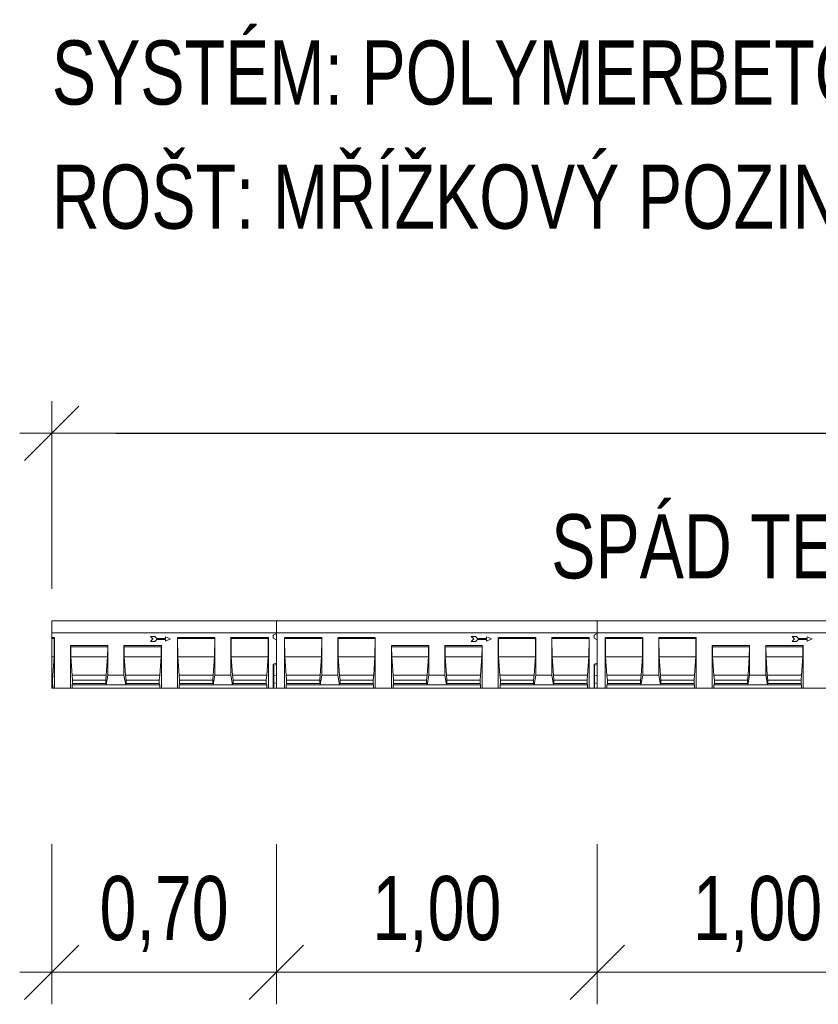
# Model space of a CAD drawing. Header units: metres. Extents: x 132658.5 to 132700.5, y 77167.9 to 77197.6.
# Tile 11 of 23: x 132661.3 to 132663.8, y 77187.1 to 77190.2. Entities that reach past the tile are written whole.
import ezdxf
from ezdxf.enums import TextEntityAlignment as Align

# ---------------------------------------------------------------- set-up
doc = ezdxf.new("R2010")
doc.units = ezdxf.units.M
doc.header["$MEASUREMENT"] = 0
doc.layers.get('0').update_dxf_attribs({"lineweight": 13})
doc.layers.get('DEFPOINTS').update_dxf_attribs({"lineweight": 0})
for name, color, linetype, lineweight in [('DUENN', 4, 'Continuous', 0), ('DUENN-18', 94, 'Continuous', 0), ('KOTY', 7, 'Continuous', 13), ('KRESBA', 6, 'Continuous', 0), ('SICHTBAR', 7, 'Continuous', 0)]:
    doc.layers.add(name, color=color, linetype=linetype, lineweight=lineweight)
doc.styles.add('STYLE-ARIAL', font='arial.ttf')
doc.styles.add('STYLE-ARIAL_CE_-TTF', font='Arial CE -ttf.shx')
doc.dimstyles.new('250', dxfattribs={"dimtxt": 0.5, "dimasz": 0.5, "dimexe": 0.25, "dimexo": 0.25, "dimgap": 0.25, "dimtad": 1, "dimdec": 0, "dimlfac": 1000, "dimdsep": 46, "dimtxsty": 'STYLE-ARIAL_CE_-TTF', "dimblk": 'KOTA_ZN250_1.0', "dimcen": 0, "dimadec": 4, "dimazin": 3, "dimtfac": 1, "dimtdec": 0, "dimtofl": 0, "dimtmove": 2, "dimatfit": 1, "dimldrblk": 'OBLIQUE', "dimfxl": 0, "dimfrac": 2, "dimtolj": 1, "dimarcsym": 0})

# ---------------------------------------------------------------- blocks, each defined once
blk = doc.blocks.new('KOTA_ZN250')
at = {"color": 0, "linetype": 'ByBlock', "lineweight": -2, "ltscale": 0.25}
for p, q in [((0, -0.25), (0, 0.25)), ((0.2121, 0.2121), (-0.2121, -0.2121)), ((-0.25, 0), (0.25, 0))]:
    blk.add_line(p, q, dxfattribs=at)
blk = doc.blocks.new('KOTA_ZN250_1.0')
blk.add_line((0, 0), (-1, 0))
at = {"layer": 'KOTY', "ltscale": 0.25}
for p, q in [((0, -0.5), (0, 0.5)), ((0.424, 0.424), (-0.424, -0.424)), ((-0.5, 0), (0.5, 0))]:
    blk.add_line(p, q, dxfattribs=at)
blk = doc.blocks.new('*D111')
at = {"layer": 'DEFPOINTS', "color": 0, "linetype": 'Continuous', "lineweight": 13}
for p in [(132667.1499, 77188.8924), (132661.4499, 77188.308), (132667.1499, 77188.308)]:
    blk.add_point(p, dxfattribs=at)
at = {"layer": 'KOTY', "linetype": 'Continuous'}
for p, q in [((132661.4499, 77188.408), (132661.4499, 77188.9924)), ((132667.1499, 77188.408), (132667.1499, 77188.9924))]:
    blk.add_line(p, q, dxfattribs=at)
at = {"layer": 'KOTY', "color": 0, "linetype": 'Continuous', "lineweight": -2}
blk.add_line((132661.6499, 77188.8924), (132666.9499, 77188.8924), dxfattribs=at)
at = {"layer": 'KOTY', "color": 0, "linetype": 'Continuous', "lineweight": -2, "xscale": 0.2, "yscale": 0.2, "zscale": 0.2, "rotation": 180}
blk.add_blockref('KOTA_ZN250_1.0', (132661.4499, 77188.8924), dxfattribs=at)
at = {"layer": 'KOTY', "color": 0, "linetype": 'Continuous', "lineweight": -2, "xscale": 0.2, "yscale": 0.2, "zscale": 0.2}
blk.add_blockref('KOTA_ZN250_1.0', (132667.1499, 77188.8924), dxfattribs=at)
at = {"layer": 'KOTY', "color": 0, "linetype": 'Continuous', "lineweight": 13, "insert": (132664.2999, 77189.1126), "char_height": 0.2, "attachment_point": 5, "style": 'STYLE-ARIAL'}
blk.add_mtext('\\A1;\\H1x;\\W0.74;5,70', dxfattribs=at)
blk = doc.blocks.new('_Oblique')
at = {"color": 0, "linetype": 'ByBlock', "lineweight": -2}
blk.add_line((0.5, 0.5), (-0.5, -0.5), dxfattribs=at)

msp = doc.modelspace()

# ---------------------------------------------------------------- linework, layer by layer
at = {"color": 7, "lineweight": 0, "ltscale": 0.25}
msp.add_line((132661.4499, 77188.098), (132661.4499, 77188.308), dxfattribs=at)
at = {"layer": 'DUENN', "color": 7, "lineweight": 0, "ltscale": 0.001}
for p, q in [((132661.7709, 77188.2593), (132661.7572, 77188.2593)), ((132661.7572, 77188.2593), (132661.7651, 77188.2515)), ((132661.7651, 77188.2515), (132661.7572, 77188.2436)), ((132661.7572, 77188.2436), (132661.7709, 77188.2436)), ((132661.7772, 77188.253), (132661.7709, 77188.2593)), ((132661.7709, 77188.2436), (132661.7772, 77188.2499)), ((132661.8045, 77188.253), (132661.7772, 77188.253)), ((132661.7772, 77188.2499), (132661.8045, 77188.2499)), ((132661.8202, 77188.2515), (132661.8045, 77188.2583)), ((132661.8045, 77188.2583), (132661.8045, 77188.253)), ((132661.8045, 77188.2446), (132661.8202, 77188.2515)), ((132661.8045, 77188.2499), (132661.8045, 77188.2446)), ((132662.7709, 77188.2593), (132662.7572, 77188.2593)), ((132662.7572, 77188.2593), (132662.7651, 77188.2515)), ((132662.7651, 77188.2515), (132662.7572, 77188.2436)), ((132662.7572, 77188.2436), (132662.7709, 77188.2436)), ((132662.7772, 77188.253), (132662.7709, 77188.2593)), ((132662.7709, 77188.2436), (132662.7772, 77188.2499)), ((132662.8045, 77188.253), (132662.7772, 77188.253)), ((132662.7772, 77188.2499), (132662.8045, 77188.2499)), ((132662.8202, 77188.2515), (132662.8045, 77188.2583)), ((132662.8045, 77188.2583), (132662.8045, 77188.253)), ((132662.8045, 77188.2446), (132662.8202, 77188.2515)), ((132662.8045, 77188.2499), (132662.8045, 77188.2446)), ((132663.7709, 77188.2593), (132663.7572, 77188.2593)), ((132663.7572, 77188.2593), (132663.7651, 77188.2515)), ((132663.7651, 77188.2515), (132663.7572, 77188.2436)), ((132663.7572, 77188.2436), (132663.7709, 77188.2436)), ((132663.7772, 77188.253), (132663.7709, 77188.2593)), ((132663.7709, 77188.2436), (132663.7772, 77188.2499)), ((132663.8045, 77188.253), (132663.7772, 77188.253)), ((132663.7772, 77188.2499), (132663.8045, 77188.2499)), ((132663.8202, 77188.2515), (132663.8045, 77188.2583)), ((132663.8045, 77188.2583), (132663.8045, 77188.253)), ((132663.8045, 77188.2446), (132663.8202, 77188.2515)), ((132663.8045, 77188.2499), (132663.8045, 77188.2446))]:
    msp.add_line(p, q, dxfattribs=at)
at = {"layer": 'DUENN-18', "color": 7, "linetype": 'Continuous', "lineweight": 0, "ltscale": 0.001}
for p, q in [((132661.4583, 77188.256), (132661.4499, 77188.256)), ((132661.4499, 77188.253), (132661.4577, 77188.253)), ((132661.4577, 77188.253), (132661.4572, 77188.1955)), ((132661.4583, 77188.256), (132661.4577, 77188.253)), ((132661.4583, 77188.256), (132661.4583, 77188.098)), ((132661.5083, 77188.098), (132661.5083, 77188.231)), ((132661.5083, 77188.231), (132661.509, 77188.2266)), ((132661.5083, 77188.231), (132661.6249, 77188.231)), ((132661.6242, 77188.2266), (132661.6249, 77188.231)), ((132661.6249, 77188.231), (132661.6249, 77188.138)), ((132661.6749, 77188.138), (132661.6749, 77188.231)), ((132661.6749, 77188.231), (132661.6757, 77188.2266)), ((132661.6749, 77188.231), (132661.7916, 77188.231)), ((132661.7908, 77188.2266), (132661.7916, 77188.231)), ((132661.7916, 77188.231), (132661.7916, 77188.098)), ((132661.9583, 77188.256), (132661.8416, 77188.256)), ((132661.8421, 77188.253), (132661.8416, 77188.256)), ((132661.8416, 77188.098), (132661.8416, 77188.256)), ((132661.8421, 77188.253), (132661.9578, 77188.253)), ((132661.8427, 77188.1955), (132661.8421, 77188.253)), ((132661.9578, 77188.253), (132661.9572, 77188.1955)), ((132661.9583, 77188.256), (132661.9578, 77188.253)), ((132661.9583, 77188.138), (132661.9583, 77188.256)), ((132662.1249, 77188.256), (132662.0083, 77188.256)), ((132662.0088, 77188.253), (132662.0083, 77188.256)), ((132662.0083, 77188.138), (132662.0083, 77188.256)), ((132662.0088, 77188.253), (132662.1244, 77188.253)), ((132662.0093, 77188.1955), (132662.0088, 77188.253)), ((132662.1244, 77188.253), (132662.1239, 77188.1955)), ((132662.1249, 77188.256), (132662.1244, 77188.253)), ((132662.1249, 77188.098), (132662.1249, 77188.256)), ((132662.2916, 77188.256), (132662.1749, 77188.256)), ((132662.1755, 77188.253), (132662.1749, 77188.256)), ((132662.1749, 77188.098), (132662.1749, 77188.256)), ((132662.1755, 77188.253), (132662.2911, 77188.253)), ((132662.176, 77188.1955), (132662.1755, 77188.253)), ((132662.2911, 77188.253), (132662.2905, 77188.1955)), ((132662.2916, 77188.256), (132662.2911, 77188.253)), ((132662.2916, 77188.256), (132662.2916, 77188.138)), ((132662.4583, 77188.256), (132662.3416, 77188.256)), ((132662.3421, 77188.253), (132662.3416, 77188.256)), ((132662.3416, 77188.138), (132662.3416, 77188.256)), ((132662.3421, 77188.253), (132662.4577, 77188.253)), ((132662.3427, 77188.1955), (132662.3421, 77188.253)), ((132662.4577, 77188.253), (132662.4572, 77188.1955)), ((132662.4583, 77188.256), (132662.4577, 77188.253)), ((132662.4583, 77188.256), (132662.4583, 77188.098)), ((132662.5083, 77188.098), (132662.5083, 77188.231)), ((132662.5083, 77188.231), (132662.509, 77188.2266)), ((132662.5083, 77188.231), (132662.6249, 77188.231)), ((132662.6242, 77188.2266), (132662.6249, 77188.231)), ((132662.6249, 77188.231), (132662.6249, 77188.138)), ((132662.6749, 77188.138), (132662.6749, 77188.231)), ((132662.6749, 77188.231), (132662.6757, 77188.2266)), ((132662.6749, 77188.231), (132662.7916, 77188.231)), ((132662.7908, 77188.2266), (132662.7916, 77188.231)), ((132662.7916, 77188.231), (132662.7916, 77188.098)), ((132662.9583, 77188.256), (132662.8416, 77188.256)), ((132662.8421, 77188.253), (132662.8416, 77188.256)), ((132662.8416, 77188.098), (132662.8416, 77188.256)), ((132662.8421, 77188.253), (132662.9577, 77188.253)), ((132662.8427, 77188.1955), (132662.8421, 77188.253)), ((132662.9577, 77188.253), (132662.9572, 77188.1955)), ((132662.9583, 77188.256), (132662.9577, 77188.253)), ((132662.9583, 77188.138), (132662.9583, 77188.256)), ((132663.1249, 77188.256), (132663.0083, 77188.256)), ((132663.0088, 77188.253), (132663.0083, 77188.256)), ((132663.0083, 77188.138), (132663.0083, 77188.256)), ((132663.0088, 77188.253), (132663.1244, 77188.253)), ((132663.0093, 77188.1955), (132663.0088, 77188.253)), ((132663.1244, 77188.253), (132663.1239, 77188.1955)), ((132663.1249, 77188.256), (132663.1244, 77188.253)), ((132663.1249, 77188.098), (132663.1249, 77188.256)), ((132663.2916, 77188.256), (132663.1749, 77188.256)), ((132663.1755, 77188.253), (132663.1749, 77188.256)), ((132663.1749, 77188.098), (132663.1749, 77188.256)), ((132663.1755, 77188.253), (132663.2911, 77188.253)), ((132663.176, 77188.1955), (132663.1755, 77188.253)), ((132663.2911, 77188.253), (132663.2905, 77188.1955)), ((132663.2916, 77188.256), (132663.2911, 77188.253)), ((132663.2916, 77188.256), (132663.2916, 77188.138)), ((132663.4583, 77188.256), (132663.3416, 77188.256)), ((132663.3421, 77188.253), (132663.3416, 77188.256)), ((132663.3416, 77188.138), (132663.3416, 77188.256)), ((132663.3421, 77188.253), (132663.4577, 77188.253)), ((132663.3426, 77188.1955), (132663.3421, 77188.253)), ((132663.4577, 77188.253), (132663.4572, 77188.1955)), ((132663.4583, 77188.256), (132663.4577, 77188.253)), ((132663.4583, 77188.256), (132663.4583, 77188.098)), ((132663.5083, 77188.098), (132663.5083, 77188.231)), ((132663.5083, 77188.231), (132663.509, 77188.2266)), ((132663.5083, 77188.231), (132663.6249, 77188.231)), ((132663.6242, 77188.2266), (132663.6249, 77188.231)), ((132663.6249, 77188.231), (132663.6249, 77188.138)), ((132663.6749, 77188.138), (132663.6749, 77188.231)), ((132663.6749, 77188.231), (132663.6757, 77188.2266)), ((132663.6749, 77188.231), (132663.7916, 77188.231)), ((132663.7908, 77188.2266), (132663.7916, 77188.231)), ((132663.7916, 77188.231), (132663.7916, 77188.098)), ((132661.5093, 77188.1955), (132661.509, 77188.2266)), ((132661.509, 77188.2266), (132661.6242, 77188.2266)), ((132661.6242, 77188.2266), (132661.6239, 77188.1955)), ((132661.676, 77188.1955), (132661.6757, 77188.2266)), ((132661.6757, 77188.2266), (132661.7908, 77188.2266)), ((132661.7908, 77188.2266), (132661.7906, 77188.1955)), ((132662.5093, 77188.1955), (132662.509, 77188.2266)), ((132662.509, 77188.2266), (132662.6242, 77188.2266)), ((132662.6242, 77188.2266), (132662.6239, 77188.1955)), ((132662.676, 77188.1955), (132662.6757, 77188.2266)), ((132662.6757, 77188.2266), (132662.7908, 77188.2266)), ((132662.7908, 77188.2266), (132662.7905, 77188.1955)), ((132663.5093, 77188.1955), (132663.509, 77188.2266)), ((132663.509, 77188.2266), (132663.6242, 77188.2266)), ((132663.6242, 77188.2266), (132663.6239, 77188.1955)), ((132663.676, 77188.1955), (132663.6757, 77188.2266)), ((132663.6757, 77188.2266), (132663.7908, 77188.2266)), ((132663.7908, 77188.2266), (132663.7905, 77188.1955)), ((132661.4499, 77188.1955), (132661.4572, 77188.1955)), ((132661.4572, 77188.1955), (132661.4532, 77188.138)), ((132661.5093, 77188.1955), (132661.6239, 77188.1955)), ((132661.5134, 77188.138), (132661.5093, 77188.1955)), ((132661.6239, 77188.1955), (132661.6199, 77188.138)), ((132661.676, 77188.1955), (132661.7906, 77188.1955)), ((132661.68, 77188.138), (132661.676, 77188.1955)), ((132661.7906, 77188.1955), (132661.7865, 77188.138)), ((132661.8427, 77188.1955), (132661.9572, 77188.1955)), ((132661.8467, 77188.138), (132661.8427, 77188.1955)), ((132661.9572, 77188.1955), (132661.9532, 77188.138)), ((132662.0093, 77188.1955), (132662.1239, 77188.1955)), ((132662.0134, 77188.138), (132662.0093, 77188.1955)), ((132662.1239, 77188.1955), (132662.1199, 77188.138)), ((132662.176, 77188.1955), (132662.2905, 77188.1955)), ((132662.18, 77188.138), (132662.176, 77188.1955)), ((132662.2905, 77188.1955), (132662.2865, 77188.138)), ((132662.3427, 77188.1955), (132662.4572, 77188.1955)), ((132662.3467, 77188.138), (132662.3427, 77188.1955)), ((132662.4572, 77188.1955), (132662.4532, 77188.138)), ((132662.5093, 77188.1955), (132662.6239, 77188.1955)), ((132662.5134, 77188.138), (132662.5093, 77188.1955)), ((132662.6239, 77188.1955), (132662.6198, 77188.138)), ((132662.676, 77188.1955), (132662.7905, 77188.1955)), ((132662.68, 77188.138), (132662.676, 77188.1955)), ((132662.7905, 77188.1955), (132662.7865, 77188.138)), ((132662.8427, 77188.1955), (132662.9572, 77188.1955)), ((132662.8467, 77188.138), (132662.8427, 77188.1955)), ((132662.9572, 77188.1955), (132662.9532, 77188.138)), ((132663.0093, 77188.1955), (132663.1239, 77188.1955)), ((132663.0134, 77188.138), (132663.0093, 77188.1955)), ((132663.1239, 77188.1955), (132663.1199, 77188.138)), ((132663.176, 77188.1955), (132663.2905, 77188.1955)), ((132663.18, 77188.138), (132663.176, 77188.1955)), ((132663.2905, 77188.1955), (132663.2865, 77188.138)), ((132663.3426, 77188.1955), (132663.4572, 77188.1955)), ((132663.3467, 77188.138), (132663.3426, 77188.1955)), ((132663.4572, 77188.1955), (132663.4532, 77188.138)), ((132663.5093, 77188.1955), (132663.6239, 77188.1955)), ((132663.5133, 77188.138), (132663.5093, 77188.1955)), ((132663.6239, 77188.1955), (132663.6198, 77188.138)), ((132663.676, 77188.1955), (132663.7905, 77188.1955)), ((132663.68, 77188.138), (132663.676, 77188.1955)), ((132663.7905, 77188.1955), (132663.7865, 77188.138)), ((132661.4499, 77188.138), (132661.4532, 77188.138)), ((132661.4532, 77188.138), (132661.4517, 77188.123)), ((132661.5134, 77188.138), (132661.6199, 77188.138)), ((132661.5149, 77188.123), (132661.5134, 77188.138)), ((132661.6199, 77188.138), (132661.6183, 77188.123)), ((132661.6249, 77188.138), (132661.6197, 77188.108)), ((132661.6749, 77188.138), (132661.6249, 77188.138)), ((132661.6802, 77188.108), (132661.6749, 77188.138)), ((132661.68, 77188.138), (132661.7865, 77188.138)), ((132661.6816, 77188.123), (132661.68, 77188.138)), ((132661.7865, 77188.138), (132661.785, 77188.123)), ((132661.8467, 77188.138), (132661.9532, 77188.138)), ((132661.8482, 77188.123), (132661.8467, 77188.138)), ((132661.9532, 77188.138), (132661.9517, 77188.123)), ((132661.9583, 77188.138), (132661.953, 77188.108)), ((132662.0083, 77188.138), (132661.9583, 77188.138)), ((132662.0136, 77188.108), (132662.0083, 77188.138)), ((132662.0134, 77188.138), (132662.1199, 77188.138)), ((132662.0149, 77188.123), (132662.0134, 77188.138)), ((132662.1199, 77188.138), (132662.1183, 77188.123)), ((132662.18, 77188.138), (132662.2865, 77188.138)), ((132662.1816, 77188.123), (132662.18, 77188.138)), ((132662.2865, 77188.138), (132662.285, 77188.123)), ((132662.2916, 77188.138), (132662.2863, 77188.108)), ((132662.3416, 77188.138), (132662.2916, 77188.138)), ((132662.3469, 77188.108), (132662.3416, 77188.138)), ((132662.3467, 77188.138), (132662.4532, 77188.138)), ((132662.3482, 77188.123), (132662.3467, 77188.138)), ((132662.4532, 77188.138), (132662.4517, 77188.123)), ((132662.5134, 77188.138), (132662.6198, 77188.138)), ((132662.5149, 77188.123), (132662.5134, 77188.138)), ((132662.6198, 77188.138), (132662.6183, 77188.123)), ((132662.6249, 77188.138), (132662.6196, 77188.108)), ((132662.6749, 77188.138), (132662.6249, 77188.138)), ((132662.6802, 77188.108), (132662.6749, 77188.138)), ((132662.68, 77188.138), (132662.7865, 77188.138)), ((132662.6815, 77188.123), (132662.68, 77188.138)), ((132662.7865, 77188.138), (132662.785, 77188.123)), ((132662.8467, 77188.138), (132662.9532, 77188.138)), ((132662.8482, 77188.123), (132662.8467, 77188.138)), ((132662.9532, 77188.138), (132662.9517, 77188.123)), ((132662.9583, 77188.138), (132662.953, 77188.108)), ((132663.0083, 77188.138), (132662.9583, 77188.138)), ((132663.0136, 77188.108), (132663.0083, 77188.138)), ((132663.0134, 77188.138), (132663.1199, 77188.138)), ((132663.0149, 77188.123), (132663.0134, 77188.138)), ((132663.1199, 77188.138), (132663.1183, 77188.123)), ((132663.18, 77188.138), (132663.2865, 77188.138)), ((132663.1816, 77188.123), (132663.18, 77188.138)), ((132663.2865, 77188.138), (132663.285, 77188.123)), ((132663.2916, 77188.138), (132663.2863, 77188.108)), ((132663.3416, 77188.138), (132663.2916, 77188.138)), ((132663.3469, 77188.108), (132663.3416, 77188.138)), ((132663.3467, 77188.138), (132663.4532, 77188.138)), ((132663.3482, 77188.123), (132663.3467, 77188.138)), ((132663.4532, 77188.138), (132663.4516, 77188.123)), ((132663.5133, 77188.138), (132663.6198, 77188.138)), ((132663.5149, 77188.123), (132663.5133, 77188.138)), ((132663.6198, 77188.138), (132663.6183, 77188.123)), ((132663.6249, 77188.138), (132663.6196, 77188.108)), ((132663.6749, 77188.138), (132663.6249, 77188.138)), ((132663.6802, 77188.108), (132663.6749, 77188.138)), ((132663.68, 77188.138), (132663.7865, 77188.138)), ((132663.6815, 77188.123), (132663.68, 77188.138)), ((132663.7865, 77188.138), (132663.785, 77188.123)), ((132661.4499, 77188.123), (132661.4517, 77188.123)), ((132661.4499, 77188.1123), (132661.4517, 77188.1123)), ((132661.4499, 77188.108), (132661.453, 77188.108)), ((132661.4517, 77188.123), (132661.4517, 77188.1123)), ((132661.4517, 77188.1123), (132661.453, 77188.108)), ((132661.453, 77188.108), (132661.453, 77188.098)), ((132661.5136, 77188.108), (132661.5149, 77188.1123)), ((132661.5136, 77188.108), (132661.6197, 77188.108)), ((132661.5136, 77188.098), (132661.5136, 77188.108)), ((132661.5149, 77188.123), (132661.6183, 77188.123)), ((132661.5149, 77188.1123), (132661.5149, 77188.123)), ((132661.5149, 77188.1123), (132661.6183, 77188.1123)), ((132661.6183, 77188.123), (132661.6183, 77188.1123)), ((132661.6183, 77188.1123), (132661.6197, 77188.108)), ((132661.6197, 77188.108), (132661.6802, 77188.108)), ((132661.6802, 77188.108), (132661.6816, 77188.1123)), ((132661.6802, 77188.108), (132661.7863, 77188.108)), ((132661.6816, 77188.123), (132661.785, 77188.123)), ((132661.6816, 77188.1123), (132661.6816, 77188.123)), ((132661.6816, 77188.1123), (132661.785, 77188.1123)), ((132661.785, 77188.123), (132661.785, 77188.1123)), ((132661.785, 77188.1123), (132661.7863, 77188.108)), ((132661.7863, 77188.108), (132661.7863, 77188.098)), ((132661.8469, 77188.108), (132661.8482, 77188.1123)), ((132661.8469, 77188.108), (132661.953, 77188.108)), ((132661.8469, 77188.098), (132661.8469, 77188.108)), ((132661.8482, 77188.123), (132661.9517, 77188.123)), ((132661.8482, 77188.1123), (132661.8482, 77188.123)), ((132661.8482, 77188.1123), (132661.9517, 77188.1123)), ((132661.9517, 77188.123), (132661.9517, 77188.1123)), ((132661.9517, 77188.1123), (132661.953, 77188.108)), ((132661.953, 77188.108), (132662.0136, 77188.108)), ((132662.0136, 77188.108), (132662.0149, 77188.1123)), ((132662.0136, 77188.108), (132662.1197, 77188.108)), ((132662.0149, 77188.123), (132662.1183, 77188.123)), ((132662.0149, 77188.1123), (132662.0149, 77188.123)), ((132662.0149, 77188.1123), (132662.1183, 77188.1123)), ((132662.1183, 77188.123), (132662.1183, 77188.1123)), ((132662.1183, 77188.1123), (132662.1197, 77188.108)), ((132662.1197, 77188.108), (132662.1197, 77188.098)), ((132662.1802, 77188.108), (132662.1816, 77188.1123)), ((132662.1802, 77188.108), (132662.2863, 77188.108)), ((132662.1802, 77188.098), (132662.1802, 77188.108)), ((132662.1816, 77188.123), (132662.285, 77188.123)), ((132662.1816, 77188.1123), (132662.1816, 77188.123)), ((132662.1816, 77188.1123), (132662.285, 77188.1123)), ((132662.285, 77188.123), (132662.285, 77188.1123)), ((132662.285, 77188.1123), (132662.2863, 77188.108)), ((132662.2863, 77188.108), (132662.3469, 77188.108)), ((132662.3469, 77188.108), (132662.3482, 77188.1123)), ((132662.3469, 77188.108), (132662.453, 77188.108)), ((132662.3482, 77188.123), (132662.4517, 77188.123)), ((132662.3482, 77188.1123), (132662.3482, 77188.123)), ((132662.3482, 77188.1123), (132662.4517, 77188.1123)), ((132662.4517, 77188.123), (132662.4517, 77188.1123)), ((132662.4517, 77188.1123), (132662.453, 77188.108)), ((132662.453, 77188.108), (132662.453, 77188.098)), ((132662.5136, 77188.108), (132662.5149, 77188.1123)), ((132662.5136, 77188.108), (132662.6196, 77188.108)), ((132662.5136, 77188.098), (132662.5136, 77188.108)), ((132662.5149, 77188.123), (132662.6183, 77188.123)), ((132662.5149, 77188.1123), (132662.5149, 77188.123)), ((132662.5149, 77188.1123), (132662.6183, 77188.1123)), ((132662.6183, 77188.123), (132662.6183, 77188.1123)), ((132662.6183, 77188.1123), (132662.6196, 77188.108)), ((132662.6196, 77188.108), (132662.6802, 77188.108)), ((132662.6802, 77188.108), (132662.6815, 77188.1123)), ((132662.6802, 77188.108), (132662.7863, 77188.108)), ((132662.6815, 77188.123), (132662.785, 77188.123)), ((132662.6815, 77188.1123), (132662.6815, 77188.123)), ((132662.6815, 77188.1123), (132662.785, 77188.1123)), ((132662.785, 77188.123), (132662.785, 77188.1123)), ((132662.785, 77188.1123), (132662.7863, 77188.108)), ((132662.7863, 77188.108), (132662.7863, 77188.098)), ((132662.8469, 77188.108), (132662.8482, 77188.1123)), ((132662.8469, 77188.108), (132662.953, 77188.108)), ((132662.8469, 77188.098), (132662.8469, 77188.108)), ((132662.8482, 77188.123), (132662.9517, 77188.123)), ((132662.8482, 77188.1123), (132662.8482, 77188.123)), ((132662.8482, 77188.1123), (132662.9517, 77188.1123)), ((132662.9517, 77188.123), (132662.9517, 77188.1123)), ((132662.9517, 77188.1123), (132662.953, 77188.108)), ((132662.953, 77188.108), (132663.0136, 77188.108)), ((132663.0136, 77188.108), (132663.0149, 77188.1123)), ((132663.0136, 77188.108), (132663.1197, 77188.108)), ((132663.0149, 77188.123), (132663.1183, 77188.123)), ((132663.0149, 77188.1123), (132663.0149, 77188.123)), ((132663.0149, 77188.1123), (132663.1183, 77188.1123)), ((132663.1183, 77188.123), (132663.1183, 77188.1123)), ((132663.1183, 77188.1123), (132663.1197, 77188.108)), ((132663.1197, 77188.108), (132663.1197, 77188.098)), ((132663.1802, 77188.108), (132663.1816, 77188.1123)), ((132663.1802, 77188.108), (132663.2863, 77188.108)), ((132663.1802, 77188.098), (132663.1802, 77188.108)), ((132663.1816, 77188.123), (132663.285, 77188.123)), ((132663.1816, 77188.1123), (132663.1816, 77188.123)), ((132663.1816, 77188.1123), (132663.285, 77188.1123)), ((132663.285, 77188.123), (132663.285, 77188.1123)), ((132663.285, 77188.1123), (132663.2863, 77188.108)), ((132663.2863, 77188.108), (132663.3469, 77188.108)), ((132663.3469, 77188.108), (132663.3482, 77188.1123)), ((132663.3469, 77188.108), (132663.453, 77188.108)), ((132663.3482, 77188.123), (132663.4516, 77188.123)), ((132663.3482, 77188.1123), (132663.3482, 77188.123)), ((132663.3482, 77188.1123), (132663.4516, 77188.1123)), ((132663.4516, 77188.123), (132663.4516, 77188.1123)), ((132663.4516, 77188.1123), (132663.453, 77188.108)), ((132663.453, 77188.108), (132663.453, 77188.098)), ((132663.5135, 77188.108), (132663.5149, 77188.1123)), ((132663.5135, 77188.108), (132663.6196, 77188.108)), ((132663.5135, 77188.098), (132663.5135, 77188.108)), ((132663.5149, 77188.123), (132663.6183, 77188.123)), ((132663.5149, 77188.1123), (132663.5149, 77188.123)), ((132663.5149, 77188.1123), (132663.6183, 77188.1123)), ((132663.6183, 77188.123), (132663.6183, 77188.1123)), ((132663.6183, 77188.1123), (132663.6196, 77188.108)), ((132663.6196, 77188.108), (132663.6802, 77188.108)), ((132663.6802, 77188.108), (132663.6815, 77188.1123)), ((132663.6802, 77188.108), (132663.7863, 77188.108)), ((132663.6815, 77188.123), (132663.785, 77188.123)), ((132663.6815, 77188.1123), (132663.6815, 77188.123)), ((132663.6815, 77188.1123), (132663.785, 77188.1123)), ((132663.785, 77188.123), (132663.785, 77188.1123)), ((132663.785, 77188.1123), (132663.7863, 77188.108)), ((132663.7863, 77188.108), (132663.7863, 77188.098))]:
    msp.add_line(p, q, dxfattribs=at)
at = {"layer": 'KOTY', "linetype": 'Continuous'}
for p, q in [((132661.4499, 77187.6113), (132661.4499, 77187.112)), ((132662.1499, 77187.6113), (132662.1499, 77187.112)), ((132663.1499, 77187.6113), (132663.1499, 77187.112))]:
    msp.add_line(p, q, dxfattribs=at)
at = {"layer": 'KOTY', "color": 7, "linetype": 'Continuous', "lineweight": 13}
for p, q in [((132661.4499, 77187.212), (132661.4499, 77187.212)), ((132661.4499, 77187.212), (132662.1499, 77187.212)), ((132662.1499, 77187.212), (132663.1499, 77187.212)), ((132663.1499, 77187.212), (132664.1499, 77187.212))]:
    msp.add_line(p, q, dxfattribs=at)
at = {"layer": 'SICHTBAR', "color": 7, "linetype": 'Continuous', "lineweight": 0, "ltscale": 0.001}
for p, q in [((132661.4499, 77188.308), (132662.1499, 77188.308)), ((132662.1499, 77188.308), (132663.1499, 77188.308)), ((132663.1499, 77188.308), (132664.1499, 77188.308)), ((132661.4499, 77188.27), (132662.1499, 77188.27)), ((132662.1499, 77188.2683), (132662.1399, 77188.2629)), ((132662.1399, 77188.2629), (132662.1399, 77188.2537)), ((132662.1499, 77188.27), (132663.1499, 77188.27)), ((132662.1499, 77188.2683), (132662.1499, 77188.27)), ((132663.1499, 77188.2683), (132663.1399, 77188.2629)), ((132663.1399, 77188.2629), (132663.1399, 77188.2537)), ((132663.1499, 77188.27), (132664.1499, 77188.27)), ((132663.1499, 77188.2683), (132663.1499, 77188.27)), ((132662.1399, 77188.2537), (132662.1499, 77188.2483)), ((132663.1399, 77188.2537), (132663.1499, 77188.2483)), ((132662.1499, 77188.1756), (132662.1399, 77188.173)), ((132662.1399, 77188.173), (132662.1399, 77188.098)), ((132662.1499, 77188.172), (132662.1419, 77188.1698)), ((132662.1419, 77188.1698), (132662.1419, 77188.098)), ((132663.1499, 77188.1756), (132663.1399, 77188.173)), ((132663.1399, 77188.173), (132663.1399, 77188.098)), ((132663.1499, 77188.172), (132663.1419, 77188.1698)), ((132663.1419, 77188.1698), (132663.1419, 77188.098)), ((132662.1399, 77188.137), (132662.1499, 77188.1381)), ((132663.1399, 77188.137), (132663.1499, 77188.1381)), ((132662.1399, 77188.112), (132662.1499, 77188.1147)), ((132663.1399, 77188.112), (132663.1499, 77188.1147))]:
    msp.add_line(p, q, dxfattribs=at)
at = {"layer": 'SICHTBAR', "color": 7, "lineweight": 0, "ltscale": 0.001}
for p, q in [((132662.1499, 77188.308), (132662.1499, 77188.172)), ((132662.1499, 77188.308), (132662.1499, 77188.098)), ((132663.1499, 77188.308), (132663.1499, 77188.172)), ((132663.1499, 77188.308), (132663.1499, 77188.098)), ((132662.1499, 77188.098), (132661.4499, 77188.098)), ((132663.1499, 77188.098), (132662.1419, 77188.098)), ((132664.1499, 77188.098), (132663.1419, 77188.098))]:
    msp.add_line(p, q, dxfattribs=at)

# ---------------------------------------------------------------- block references
at = {"layer": 'KOTY', "color": 7, "linetype": 'Continuous', "lineweight": 13, "xscale": 0.3999200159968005, "yscale": 0.3999200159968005}
for p in [(132661.4499, 77187.212), (132662.1499, 77187.212), (132663.1499, 77187.212)]:
    msp.add_blockref('KOTA_ZN250', p, dxfattribs=at)
at = {"layer": 'KOTY', "color": 7, "linetype": 'Continuous', "lineweight": 13, "xscale": 0.3999200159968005, "yscale": 0.3999200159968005, "rotation": 180}
for p in [(132661.4499, 77187.212), (132662.1499, 77187.212), (132663.1499, 77187.212)]:
    msp.add_blockref('KOTA_ZN250', p, dxfattribs=at)

# ---------------------------------------------------------------- texts
at = {"layer": 'KOTY', "color": 7, "linetype": 'Continuous', "lineweight": 13, "style": 'STYLE-ARIAL', "width": 0.74}
for s, p in [('SPÁD TERÉNU 3,77%', (132664.0634, 77188.5401)), ('0,70', (132661.7999, 77187.412)), ('1,00', (132662.6499, 77187.412)), ('1,00', (132663.6499, 77187.412))]:
    msp.add_text(s, height=0.2, dxfattribs=at).set_placement(p, align=Align.MIDDLE_CENTER)
at = {"layer": 'KRESBA', "color": 7, "style": 'STYLE-ARIAL', "width": 0.74}
for s, p in [('SYSTÉM: POLYMERBETON, ŠÍŘKY 150mm, BEZ SPÁDU DNA', (132661.4501, 77190.0175)), ('ROŠT: MŘÍŽKOVÝ POZINKOVANÝ, D400', (132661.4501, 77189.6304))]:
    msp.add_text(s, height=0.2, dxfattribs=at).set_placement(p, align=Align.MIDDLE_LEFT)

# ---------------------------------------------------------------- dimensions: what is measured, and where the dimension line sits
at = {"layer": 'KOTY', "color": 7, "linetype": 'Continuous', "lineweight": 13}
dim = msp.add_linear_dim(base=(132667.1499, 77188.8924), p1=(132661.4499, 77188.308), p2=(132667.1499, 77188.308), text='\\H1x;\\W0.74;5,70', dimstyle='250', override={"dimscale": 0, "dimtxt": 0.2, "dimasz": 0.2, "dimexe": 0.1, "dimexo": 0.1, "dimgap": 0.1, "dimtxsty": 'STYLE-ARIAL', "dimclre": 256, "dimfrac": 0, "dimlwe": 65535}, dxfattribs=at)
dim.commit()
dim.dimension.update_dxf_attribs({"geometry": '*D111', "text_midpoint": (132664.2999, 77189.1126)})

doc.saveas('drawing.dxf')
